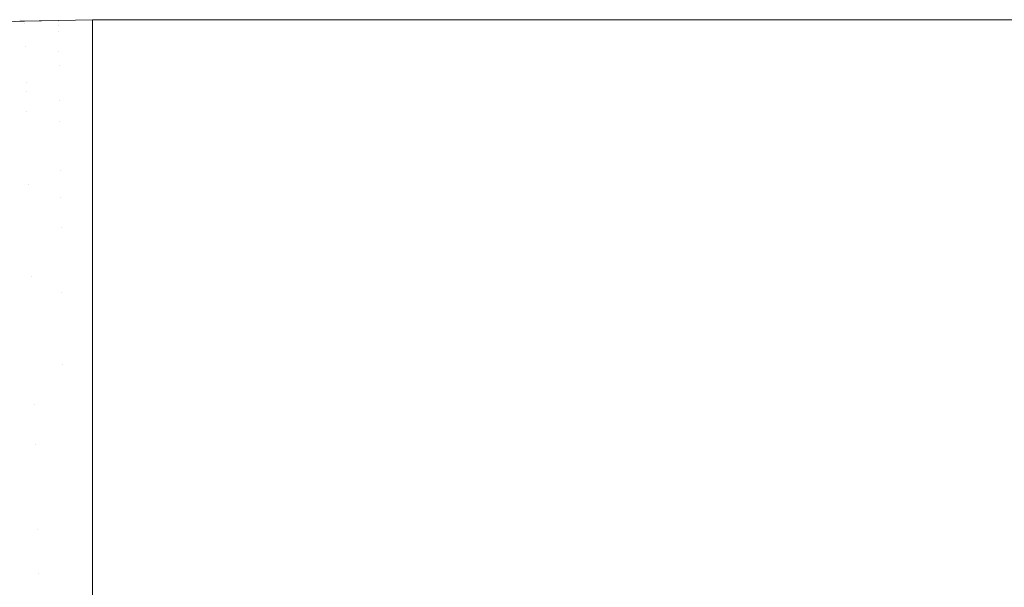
# Model space of a CAD drawing. Header units: centimetres. Extents: x -21.6 to 22.7, y 4.2 to 6.
# Tile 71 of 256: x -21.5062 to -21.4686, y 5.9785 to 6.0002. Entities that reach past the tile are written whole.
import ezdxf

# ---------------------------------------------------------------- set-up
doc = ezdxf.new("R2010")
doc.units = ezdxf.units.CM
doc.header["$LTSCALE"] = 2.54
doc.layers.add('Lucido design-1', color=7, linetype='Continuous')

# ---------------------------------------------------------------- blocks, each defined once
blk = doc.blocks.new('Gruppo-3-1')
at = {"color": 7, "linetype": 'Continuous', "lineweight": 9}
for points, invisible_edges in [([(-21.506201, 6.000156, -2276.32217), (-21.509073, 5.999981, -2276.32217), (-21.508612, 6.000005, -2276.320608), (-21.506019, 6.000151, -2276.320608)], 14), ([(-21.509073, 5.999981, -2276.92217), (-21.509073, 5.999981, -2276.32217), (-21.506201, 6.000156, -2276.32217), (-21.506201, 6.000156, -2276.92217)], 5), ([(-21.507315, 6.000053, -2276.925294), (-21.50861, 5.999968, -2276.925294), (-21.509073, 5.999981, -2276.92217), (-21.506201, 6.000156, -2276.92217)], 11), ([(-21.508612, 6.000005, -2276.320608), (-21.50861, 5.999968, -2276.319046), (-21.506018, 6.000114, -2276.319046), (-21.506019, 6.000151, -2276.320608)], 15), ([(-21.506017, 6.000053, -2276.317485), (-21.506018, 6.000114, -2276.319046), (-21.50861, 5.999968, -2276.319046), (-21.508607, 5.999907, -2276.317485)], 15), ([(-21.508607, 5.999907, -2276.317485), (-21.508602, 5.999822, -2276.315926), (-21.506015, 5.999968, -2276.315926), (-21.506017, 6.000053, -2276.317485)], 15), ([(-21.506201, 6.000156, -2276.92217), (-21.506018, 6.000114, -2276.925294), (-21.507315, 6.000053, -2276.925294)], 11), ([(-21.507315, 6.000053, -2276.925294), (-21.506018, 6.000114, -2276.925294), (-21.506015, 5.999968, -2276.928414), (-21.507309, 5.999907, -2276.928414)], 15), ([(-21.506201, 6.000156, -2276.32217), (-21.50602, 6.00016, -2276.32217), (-21.503423, 6.000212, -2276.92217), (-21.504721, 6.000186, -2276.92217)], 10), ([(-21.504721, 6.000186, -2276.92217), (-21.506201, 6.000156, -2276.92217), (-21.506201, 6.000156, -2276.32217)], 10), ([(-21.504721, 6.000151, -2276.925294), (-21.506018, 6.000114, -2276.925294), (-21.506201, 6.000156, -2276.92217), (-21.504721, 6.000186, -2276.92217)], 11), ([(-21.506019, 6.000151, -2276.320608), (-21.50602, 6.00016, -2276.32217), (-21.506201, 6.000156, -2276.32217)], 9), ([(-21.503423, 6.000178, -2276.320608), (-21.503423, 6.000212, -2276.32217), (-21.50602, 6.00016, -2276.32217)], 8), ([(-21.50602, 6.00016, -2276.32217), (-21.503423, 6.000212, -2276.32217), (-21.503423, 6.000212, -2276.92217)], 8), ([(-21.50602, 6.00016, -2276.32217), (-21.506019, 6.000151, -2276.320608), (-21.503423, 6.000178, -2276.320608)], 11), ([(-21.506019, 6.000151, -2276.320608), (-21.506018, 6.000114, -2276.319046), (-21.503423, 6.000117, -2276.317808), (-21.503423, 6.000178, -2276.320608)], 11), ([(-21.504719, 6.000005, -2276.928414), (-21.506015, 5.999968, -2276.928414), (-21.506018, 6.000114, -2276.925294), (-21.504721, 6.000151, -2276.925294)], 15), ([(-21.503423, 6.000117, -2276.317808), (-21.506018, 6.000114, -2276.319046), (-21.506017, 6.000053, -2276.317485)], 11), ([(-21.506017, 6.000053, -2276.317485), (-21.506015, 5.999968, -2276.315926), (-21.503423, 5.999994, -2276.315928), (-21.503423, 6.000117, -2276.317808)], 11), ([(-21.504721, 6.000186, -2276.92217), (-21.503423, 6.000212, -2276.92217), (-21.503423, 6.000144, -2276.925294)], 8), ([(-21.503423, 6.000144, -2276.925294), (-21.504721, 6.000151, -2276.925294), (-21.504721, 6.000186, -2276.92217)], 11), ([(-21.504721, 6.000151, -2276.925294), (-21.503423, 6.000144, -2276.925294), (-21.503423, 6.000117, -2276.926532)], 9), ([(-21.503423, 6.000117, -2276.926532), (-21.504719, 6.000005, -2276.928414), (-21.504721, 6.000151, -2276.925294)], 11), ([(-21.504719, 6.000005, -2276.928414), (-21.503423, 6.000117, -2276.926532), (-21.503423, 5.999831, -2276.930886)], 9), ([(22.630348, 6.000144, -2276.319046), (-21.503423, 6.000212, -2276.32217), (-21.503423, 6.000178, -2276.320608)], 9), ([(22.630348, 6.000144, -2276.319046), (22.630348, 6.000212, -2276.32217), (-21.503423, 6.000212, -2276.32217)], 8), ([(-6.792166, 6.000212, -2276.92217), (-6.792166, 6.000178, -2276.923732), (-21.503423, 6.000117, -2276.926532), (-21.503423, 6.000144, -2276.925294)], 10), ([(-21.503423, 6.000144, -2276.925294), (-21.503423, 6.000212, -2276.92217), (-6.792166, 6.000212, -2276.92217)], 8), ([(-21.503423, 6.000212, -2276.32217), (7.752862, 6.000212, -2276.52217), (-6.625937, 6.000212, -2276.52217)], 9), ([(-6.625937, 6.000212, -2276.52217), (-6.629512, 6.000212, -2276.522216), (-21.503423, 6.000212, -2276.32217)], 10), ([(7.752862, 6.000212, -2276.52217), (-21.503423, 6.000212, -2276.32217), (22.630348, 6.000212, -2276.32217)], 9), ([(-6.629512, 6.000212, -2276.522216), (-6.635174, 6.000212, -2276.522479), (-21.503423, 6.000212, -2276.32217)], 10), ([(-6.635174, 6.000212, -2276.522479), (-6.640844, 6.000212, -2276.522976), (-21.503423, 6.000212, -2276.32217)], 10), ([(-6.640844, 6.000212, -2276.522976), (-6.646521, 6.000212, -2276.523709), (-21.503423, 6.000212, -2276.32217)], 10), ([(-6.646521, 6.000212, -2276.523709), (-6.647999, 6.000212, -2276.523962), (-6.652204, 6.000212, -2276.524683), (-21.503423, 6.000212, -2276.32217)], 12), ([(-6.652204, 6.000212, -2276.524683), (-6.657892, 6.000212, -2276.5259), (-21.503423, 6.000212, -2276.32217)], 10), ([(-6.657892, 6.000212, -2276.5259), (-6.663583, 6.000212, -2276.527366), (-21.503423, 6.000212, -2276.32217)], 10), ([(-6.663583, 6.000212, -2276.527366), (-6.669275, 6.000212, -2276.529087), (-21.503423, 6.000212, -2276.32217)], 10), ([(-6.669275, 6.000212, -2276.529087), (-6.674965, 6.000212, -2276.531067), (-21.503423, 6.000212, -2276.32217)], 10), ([(-6.674965, 6.000212, -2276.531067), (-6.68065, 6.000212, -2276.533314), (-21.503423, 6.000212, -2276.32217)], 10), ([(-6.68065, 6.000212, -2276.533314), (-6.686327, 6.000212, -2276.535835), (-21.503423, 6.000212, -2276.32217)], 10), ([(-6.686327, 6.000212, -2276.535835), (-6.69199, 6.000212, -2276.538638), (-21.503423, 6.000212, -2276.32217)], 10), ([(-6.69199, 6.000212, -2276.538638), (-6.697634, 6.000212, -2276.54173), (-21.503423, 6.000212, -2276.32217)], 10), ([(-6.697634, 6.000212, -2276.54173), (-6.703253, 6.000212, -2276.54512), (-21.503423, 6.000212, -2276.32217)], 10), ([(-6.703253, 6.000212, -2276.54512), (-6.708838, 6.000212, -2276.548817), (-21.503423, 6.000212, -2276.32217)], 10), ([(-6.708838, 6.000212, -2276.548817), (-6.714382, 6.000212, -2276.552829), (-21.503423, 6.000212, -2276.32217)], 10), ([(-6.714382, 6.000212, -2276.552829), (-6.719874, 6.000212, -2276.557166), (-21.503423, 6.000212, -2276.32217)], 10), ([(-21.503423, 6.000212, -2276.32217), (-6.735917, 6.000212, -2276.572202), (-6.741071, 6.000212, -2276.57791)], 9), ([(-6.719874, 6.000212, -2276.557166), (-6.725302, 6.000212, -2276.561835), (-21.503423, 6.000212, -2276.32217)], 10), ([(-6.741071, 6.000212, -2276.57791), (-6.745838, 6.000212, -2276.583646), (-21.503423, 6.000212, -2276.32217)], 10), ([(-6.745838, 6.000212, -2276.583646), (-6.750736, 6.000212, -2276.590056), (-21.503423, 6.000212, -2276.32217)], 10), ([(-6.725302, 6.000212, -2276.561835), (-6.730655, 6.000212, -2276.566845), (-21.503423, 6.000212, -2276.32217)], 10), ([(-6.730655, 6.000212, -2276.566845), (-6.735917, 6.000212, -2276.572202), (-21.503423, 6.000212, -2276.32217)], 10), ([(-6.750736, 6.000212, -2276.590056), (-6.755472, 6.000212, -2276.596829), (-21.503423, 6.000212, -2276.32217)], 10), ([(-6.755472, 6.000212, -2276.596829), (-6.760025, 6.000212, -2276.603962), (-21.503423, 6.000212, -2276.32217)], 10), ([(-6.760025, 6.000212, -2276.603962), (-6.764371, 6.000212, -2276.611453), (-21.503423, 6.000212, -2276.32217)], 10), ([(-6.764371, 6.000212, -2276.611453), (-6.768488, 6.000212, -2276.619293), (-21.503423, 6.000212, -2276.32217)], 10), ([(-6.768488, 6.000212, -2276.619293), (-6.772351, 6.000212, -2276.627472), (-21.503423, 6.000212, -2276.32217)], 10), ([(-6.772351, 6.000212, -2276.627472), (-6.775936, 6.000212, -2276.635975), (-21.503423, 6.000212, -2276.32217)], 10), ([(-21.503423, 6.000212, -2276.92217), (-6.791981, 6.000212, -2276.712737), (-6.792166, 6.000212, -2276.72217)], 9), ([(-6.775936, 6.000212, -2276.635975), (-6.779219, 6.000212, -2276.644786), (-21.503423, 6.000212, -2276.32217)], 10), ([(-21.503423, 6.000212, -2276.92217), (-6.791368, 6.000212, -2276.702603), (-6.791981, 6.000212, -2276.712737)], 9), ([(-6.792166, 6.000212, -2276.72217), (-6.792166, 6.000212, -2276.92217), (-21.503423, 6.000212, -2276.92217)], 8), ([(-6.779219, 6.000212, -2276.644786), (-6.782176, 6.000212, -2276.653881), (-21.503423, 6.000212, -2276.32217)], 10), ([(-21.503423, 6.000212, -2276.92217), (-6.790332, 6.000212, -2276.692541), (-6.791368, 6.000212, -2276.702603)], 9), ([(-6.782176, 6.000212, -2276.653881), (-6.784785, 6.000212, -2276.663236), (-21.503423, 6.000212, -2276.32217)], 10), ([(-21.503423, 6.000212, -2276.92217), (-21.503423, 6.000212, -2276.32217), (-6.78888, 6.000212, -2276.6826), (-6.790332, 6.000212, -2276.692541)], 10), ([(-6.784785, 6.000212, -2276.663236), (-6.787026, 6.000212, -2276.67282), (-21.503423, 6.000212, -2276.32217)], 10), ([(-6.787026, 6.000212, -2276.67282), (-6.787049, 6.000212, -2276.67294), (-6.78888, 6.000212, -2276.6826), (-21.503423, 6.000212, -2276.32217)], 12), ([(-21.503423, 6.000178, -2276.320608), (-21.503423, 6.000117, -2276.317808), (22.630348, 6.000117, -2276.317808), (22.630348, 6.000144, -2276.319046)], 10), ([(-6.792166, 6.000178, -2276.923732), (-6.792166, 6.000117, -2276.926532), (-21.503423, 6.000117, -2276.926532)], 10), ([(22.630348, 5.999831, -2276.313454), (22.630348, 6.000117, -2276.317808), (-21.503423, 6.000117, -2276.317808), (-21.503423, 5.999994, -2276.315928)], 10), ([(-21.503423, 5.999831, -2276.930886), (-21.503423, 6.000117, -2276.926532), (-6.792166, 6.000117, -2276.926532), (-6.792166, 5.999994, -2276.928412)], 10), ([(-21.506012, 5.999859, -2276.314369), (-21.506015, 5.999968, -2276.315926), (-21.508602, 5.999822, -2276.315926), (-21.508597, 5.999713, -2276.314369)], 15), ([(-21.508597, 5.999713, -2276.314369), (-21.50859, 5.999579, -2276.312816), (-21.506008, 5.999725, -2276.312816), (-21.506012, 5.999859, -2276.314369)], 15), ([(-21.506004, 5.999567, -2276.311265), (-21.506008, 5.999725, -2276.312816), (-21.50859, 5.999579, -2276.312816), (-21.508582, 5.999422, -2276.311265)], 15), ([(-21.507309, 5.999907, -2276.928414), (-21.506015, 5.999968, -2276.928414), (-21.506008, 5.999725, -2276.931524), (-21.5073, 5.999664, -2276.931524)], 15), ([(-21.5073, 5.999664, -2276.931524), (-21.506008, 5.999725, -2276.931524), (-21.505999, 5.999385, -2276.934621), (-21.507286, 5.999325, -2276.934621)], 15), ([(-21.504716, 5.999761, -2276.931524), (-21.506008, 5.999725, -2276.931524), (-21.506015, 5.999968, -2276.928414), (-21.504719, 6.000005, -2276.928414)], 15), ([(-21.503423, 5.999831, -2276.313454), (-21.503423, 5.999994, -2276.315928), (-21.506015, 5.999968, -2276.315926), (-21.506012, 5.999859, -2276.314369)], 14), ([(-21.506012, 5.999859, -2276.314369), (-21.506008, 5.999725, -2276.312816), (-21.503423, 5.999831, -2276.313454)], 11), ([(-21.503423, 5.999592, -2276.311268), (-21.503423, 5.999831, -2276.313454), (-21.506008, 5.999725, -2276.312816), (-21.506004, 5.999567, -2276.311265)], 14), ([(-21.504711, 5.999422, -2276.934621), (-21.505999, 5.999385, -2276.934621), (-21.506008, 5.999725, -2276.931524), (-21.504716, 5.999761, -2276.931524)], 15), ([(-21.503423, 5.999831, -2276.930886), (-21.504716, 5.999761, -2276.931524), (-21.504719, 6.000005, -2276.928414)], 11), ([(-21.503423, 5.999831, -2276.930886), (-21.503423, 5.999762, -2276.931523), (-21.504716, 5.999761, -2276.931524)], 10), ([(-21.504716, 5.999761, -2276.931524), (-21.503423, 5.999762, -2276.931523), (-21.503423, 5.999356, -2276.935223), (-21.504711, 5.999422, -2276.934621)], 13), ([(-21.503423, 5.999994, -2276.315928), (-21.503423, 5.999831, -2276.313454), (22.630348, 5.999831, -2276.313454)], 10), ([(-6.792166, 5.999994, -2276.928412), (-6.792166, 5.999831, -2276.930886), (-21.503423, 5.999831, -2276.930886)], 10), ([(22.630348, 5.999356, -2276.309117), (22.630348, 5.999831, -2276.313454), (-21.503423, 5.999831, -2276.313454), (-21.503423, 5.999592, -2276.311268)], 10), ([(-21.503423, 5.999762, -2276.931523), (-21.503423, 5.999831, -2276.930886), (-6.792166, 5.999831, -2276.930886), (-6.792166, 5.999592, -2276.933072)], 10), ([(-6.792166, 5.999592, -2276.933072), (-6.792166, 5.999356, -2276.935223), (-21.503423, 5.999356, -2276.935223), (-21.503423, 5.999762, -2276.931523)], 10), ([(-21.508582, 5.999422, -2276.311265), (-21.508572, 5.99924, -2276.309719), (-21.505999, 5.999385, -2276.309719), (-21.506004, 5.999567, -2276.311265)], 15), ([(-21.505994, 5.99918, -2276.308177), (-21.505999, 5.999385, -2276.309719), (-21.508572, 5.99924, -2276.309719), (-21.508561, 5.999035, -2276.308177)], 15), ([(-21.507286, 5.999325, -2276.934621), (-21.505999, 5.999385, -2276.934621), (-21.505988, 5.99895, -2276.9377), (-21.50727, 5.99889, -2276.9377)], 15), ([(-21.506004, 5.999567, -2276.311265), (-21.505999, 5.999385, -2276.309719), (-21.503423, 5.999356, -2276.309117), (-21.503423, 5.999592, -2276.311268)], 11), ([(-21.504706, 5.998987, -2276.9377), (-21.505988, 5.99895, -2276.9377), (-21.505999, 5.999385, -2276.934621), (-21.504711, 5.999422, -2276.934621)], 15), ([(-21.503423, 5.999356, -2276.309117), (-21.505999, 5.999385, -2276.309719), (-21.505994, 5.99918, -2276.308177)], 11), ([(-21.505994, 5.99918, -2276.308177), (-21.505988, 5.99895, -2276.30664), (-21.503423, 5.998976, -2276.306643), (-21.503423, 5.999356, -2276.309117)], 11), ([(-21.504706, 5.998987, -2276.9377), (-21.504711, 5.999422, -2276.934621), (-21.503423, 5.999356, -2276.935223)], 11), ([(-21.503423, 5.999356, -2276.935223), (-21.503423, 5.998976, -2276.937697), (-21.504706, 5.998987, -2276.9377)], 10), ([(-21.503423, 5.999592, -2276.311268), (-21.503423, 5.999356, -2276.309117), (22.630348, 5.999356, -2276.309117)], 10), ([(22.630348, 5.998693, -2276.304805), (22.630348, 5.999356, -2276.309117), (-21.503423, 5.999356, -2276.309117), (-21.503423, 5.998976, -2276.306643)], 10), ([(-21.503423, 5.998976, -2276.937697), (-21.503423, 5.999356, -2276.935223), (-6.792166, 5.999356, -2276.935223), (-6.792166, 5.998976, -2276.937697)], 10), ([(-21.508561, 5.999035, -2276.308177), (-21.50855, 5.998806, -2276.30664), (-21.505988, 5.99895, -2276.30664), (-21.505994, 5.99918, -2276.308177)], 15), ([(-21.505982, 5.998698, -2276.305108), (-21.505988, 5.99895, -2276.30664), (-21.50855, 5.998806, -2276.30664), (-21.508536, 5.998554, -2276.305108)], 15), ([(-21.50727, 5.99889, -2276.9377), (-21.505988, 5.99895, -2276.9377), (-21.505974, 5.998422, -2276.940757), (-21.507249, 5.998362, -2276.940757)], 15), ([(-21.504699, 5.998458, -2276.940757), (-21.505974, 5.998422, -2276.940757), (-21.505988, 5.99895, -2276.9377), (-21.504706, 5.998987, -2276.9377)], 15), ([(-21.503423, 5.998693, -2276.304805), (-21.503423, 5.998976, -2276.306643), (-21.505988, 5.99895, -2276.30664), (-21.505982, 5.998698, -2276.305108)], 14), ([(-21.504706, 5.998987, -2276.9377), (-21.503423, 5.998976, -2276.937697), (-21.503423, 5.998693, -2276.939535)], 9), ([(-21.503423, 5.998693, -2276.939535), (-21.504699, 5.998458, -2276.940757), (-21.504706, 5.998987, -2276.9377)], 11), ([(-21.503423, 5.998976, -2276.306643), (-21.503423, 5.998693, -2276.304805), (22.630348, 5.998693, -2276.304805)], 10), ([(-6.792166, 5.998976, -2276.937697), (-6.792166, 5.998693, -2276.939535), (-21.503423, 5.998693, -2276.939535), (-21.503423, 5.998976, -2276.937697)], 10), ([(-21.508536, 5.998554, -2276.305108), (-21.508522, 5.998278, -2276.303583), (-21.505974, 5.998422, -2276.303583), (-21.505982, 5.998698, -2276.305108)], 15), ([(-21.505982, 5.998698, -2276.305108), (-21.505974, 5.998422, -2276.303583), (-21.503423, 5.998693, -2276.304805)], 11), ([(-21.503423, 5.998149, -2276.302069), (-21.503423, 5.998693, -2276.304805), (-21.505974, 5.998422, -2276.303583), (-21.505967, 5.998122, -2276.302065)], 14), ([(-21.504699, 5.998458, -2276.940757), (-21.503423, 5.998693, -2276.939535), (-21.503423, 5.997847, -2276.943786)], 9), ([(22.630348, 5.997842, -2276.300526), (22.630348, 5.998693, -2276.304805), (-21.503423, 5.998693, -2276.304805), (-21.503423, 5.998149, -2276.302069)], 10), ([(-21.503423, 5.997847, -2276.943786), (-21.503423, 5.998693, -2276.939535), (-6.792166, 5.998693, -2276.939535), (-6.792166, 5.998149, -2276.942271)], 10), ([(-21.505967, 5.998122, -2276.302065), (-21.505974, 5.998422, -2276.303583), (-21.508522, 5.998278, -2276.303583), (-21.508507, 5.997979, -2276.302065)], 15), ([(-21.507249, 5.998362, -2276.940757), (-21.505974, 5.998422, -2276.940757), (-21.505958, 5.9978, -2276.943786), (-21.507225, 5.997741, -2276.943786)], 15), ([(-21.504691, 5.997836, -2276.943786), (-21.505958, 5.9978, -2276.943786), (-21.505974, 5.998422, -2276.940757), (-21.504699, 5.998458, -2276.940757)], 15), ([(-21.503423, 5.998149, -2276.302069), (-21.505967, 5.998122, -2276.302065), (-21.505958, 5.9978, -2276.300554)], 11), ([(-21.505958, 5.9978, -2276.300554), (-21.503423, 5.997842, -2276.300526), (-21.503423, 5.998149, -2276.302069)], 9), ([(-21.503423, 5.997847, -2276.943786), (-21.504691, 5.997836, -2276.943786), (-21.504699, 5.998458, -2276.940757)], 11), ([(-21.503423, 5.998149, -2276.302069), (-21.503423, 5.997842, -2276.300526), (22.630348, 5.997842, -2276.300526)], 10), ([(-6.792166, 5.998149, -2276.942271), (-6.792166, 5.997842, -2276.943814), (-21.503423, 5.997842, -2276.943814), (-21.503423, 5.997847, -2276.943786)], 10), ([(-21.508507, 5.997979, -2276.302065), (-21.50849, 5.997657, -2276.300554), (-21.505958, 5.9978, -2276.300554), (-21.505967, 5.998122, -2276.302065)], 15), ([(-21.505949, 5.997455, -2276.29905), (-21.505958, 5.9978, -2276.300554), (-21.50849, 5.997657, -2276.300554), (-21.508472, 5.997313, -2276.29905)], 15), ([(-21.507225, 5.997741, -2276.943786), (-21.505958, 5.9978, -2276.943786), (-21.50594, 5.997088, -2276.946785), (-21.507197, 5.997029, -2276.946785)], 15), ([(-21.503423, 5.997842, -2276.300526), (-21.505958, 5.9978, -2276.300554), (-21.505949, 5.997455, -2276.29905)], 11), ([(-21.504682, 5.997123, -2276.946785), (-21.50594, 5.997088, -2276.946785), (-21.505958, 5.9978, -2276.943786), (-21.504691, 5.997836, -2276.943786)], 15), ([(-21.505949, 5.997455, -2276.29905), (-21.50594, 5.997088, -2276.297555), (-21.503423, 5.996805, -2276.296288), (-21.503423, 5.997842, -2276.300526)], 11), ([(-21.504691, 5.997836, -2276.943786), (-21.503423, 5.997847, -2276.943786), (-21.503423, 5.997842, -2276.943814)], 9), ([(-21.504682, 5.997123, -2276.946785), (-21.504691, 5.997836, -2276.943786), (-21.503423, 5.997842, -2276.943814)], 11), ([(-21.503423, 5.997842, -2276.943814), (-21.503423, 5.996805, -2276.948052), (-21.504682, 5.997123, -2276.946785)], 10), ([(22.630348, 5.997842, -2276.300526), (-21.503423, 5.997842, -2276.300526), (-21.503423, 5.996805, -2276.296288), (22.630348, 5.996805, -2276.296288)], 5), ([(-21.503423, 5.997842, -2276.943814), (-6.792166, 5.997842, -2276.943814), (-6.792166, 5.996805, -2276.948052), (-21.503423, 5.996805, -2276.948052)], 5), ([(-21.508472, 5.997313, -2276.29905), (-21.508453, 5.996946, -2276.297555), (-21.50594, 5.997088, -2276.297555), (-21.505949, 5.997455, -2276.29905)], 15), ([(-21.50593, 5.996698, -2276.296068), (-21.50594, 5.997088, -2276.297555), (-21.508453, 5.996946, -2276.297555), (-21.508433, 5.996557, -2276.296068)], 15), ([(-21.507197, 5.997029, -2276.946785), (-21.50594, 5.997088, -2276.946785), (-21.505919, 5.996287, -2276.94975), (-21.507166, 5.996228, -2276.94975)], 15), ([(-21.504671, 5.996322, -2276.94975), (-21.505919, 5.996287, -2276.94975), (-21.50594, 5.997088, -2276.946785), (-21.504682, 5.997123, -2276.946785)], 15), ([(-21.503423, 5.996805, -2276.296288), (-21.50594, 5.997088, -2276.297555), (-21.50593, 5.996698, -2276.296068)], 11), ([(-21.504671, 5.996322, -2276.94975), (-21.504682, 5.997123, -2276.946785), (-21.503423, 5.996805, -2276.948052)], 11), ([(-21.508433, 5.996557, -2276.296068), (-21.508411, 5.996146, -2276.29459), (-21.505919, 5.996287, -2276.29459), (-21.50593, 5.996698, -2276.296068)], 15), ([(-21.50593, 5.996698, -2276.296068), (-21.505919, 5.996287, -2276.29459), (-21.503423, 5.996312, -2276.294597), (-21.503423, 5.996805, -2276.296288)], 11), ([(-21.503423, 5.996805, -2276.948052), (-21.503423, 5.996312, -2276.949743), (-21.504671, 5.996322, -2276.94975)], 10), ([(22.630348, 5.995584, -2276.292099), (22.630348, 5.996805, -2276.296288), (-21.503423, 5.996805, -2276.296288), (-21.503423, 5.996312, -2276.294597)], 10), ([(-21.503423, 5.996312, -2276.949743), (-21.503423, 5.996805, -2276.948052), (-6.792166, 5.996805, -2276.948052), (-6.792166, 5.996312, -2276.949743)], 10), ([(-21.505908, 5.995854, -2276.293122), (-21.505919, 5.996287, -2276.29459), (-21.508411, 5.996146, -2276.29459), (-21.508389, 5.995714, -2276.293122)], 15), ([(-21.507166, 5.996228, -2276.94975), (-21.505919, 5.996287, -2276.94975), (-21.505896, 5.995399, -2276.952675), (-21.507131, 5.995341, -2276.952675)], 15), ([(-21.50466, 5.995434, -2276.952675), (-21.505896, 5.995399, -2276.952675), (-21.505919, 5.996287, -2276.94975), (-21.504671, 5.996322, -2276.94975)], 15), ([(-21.503423, 5.995584, -2276.292099), (-21.503423, 5.996312, -2276.294597), (-21.505919, 5.996287, -2276.29459), (-21.505908, 5.995854, -2276.293122)], 14), ([(-21.504671, 5.996322, -2276.94975), (-21.503423, 5.996312, -2276.949743), (-21.503423, 5.995584, -2276.952241)], 9), ([(-21.503423, 5.995584, -2276.952241), (-21.50466, 5.995434, -2276.952675), (-21.504671, 5.996322, -2276.94975)], 11), ([(-21.503423, 5.996312, -2276.294597), (-21.503423, 5.995584, -2276.292099), (22.630348, 5.995584, -2276.292099)], 10), ([(-6.792166, 5.996312, -2276.949743), (-6.792166, 5.995584, -2276.952241), (-21.503423, 5.995584, -2276.952241), (-21.503423, 5.996312, -2276.949743)], 10), ([(-21.508389, 5.995714, -2276.293122), (-21.508365, 5.99526, -2276.291665), (-21.505896, 5.995399, -2276.291665), (-21.505908, 5.995854, -2276.293122)], 15), ([(-21.505908, 5.995854, -2276.293122), (-21.505896, 5.995399, -2276.291665), (-21.503423, 5.995584, -2276.292099)], 11), ([(-21.503423, 5.994947, -2276.290225), (-21.503423, 5.995584, -2276.292099), (-21.505896, 5.995399, -2276.291665), (-21.505884, 5.994924, -2276.290218)], 14), ([(-21.50466, 5.995434, -2276.952675), (-21.503423, 5.995584, -2276.952241), (-21.503423, 5.994459, -2276.955554), (-21.504647, 5.994462, -2276.955559)], 13), ([(22.630348, 5.994181, -2276.287968), (22.630348, 5.995584, -2276.292099), (-21.503423, 5.995584, -2276.292099), (-21.503423, 5.994947, -2276.290225)], 10), ([(-21.503423, 5.994181, -2276.956372), (-21.503423, 5.994459, -2276.955554), (-6.792166, 5.995584, -2276.952241), (-6.792166, 5.994947, -2276.954115)], 10), ([(-21.503423, 5.994459, -2276.955554), (-21.503423, 5.995584, -2276.952241), (-6.792166, 5.995584, -2276.952241)], 10), ([(-21.505884, 5.994924, -2276.290218), (-21.505896, 5.995399, -2276.291665), (-21.508365, 5.99526, -2276.291665), (-21.50834, 5.994785, -2276.290218)], 15), ([(-21.507131, 5.995341, -2276.952675), (-21.505896, 5.995399, -2276.952675), (-21.505871, 5.994427, -2276.955559), (-21.507093, 5.99437, -2276.955559)], 15), ([(-21.504647, 5.994462, -2276.955559), (-21.505871, 5.994427, -2276.955559), (-21.505896, 5.995399, -2276.952675), (-21.50466, 5.995434, -2276.952675)], 15), ([(-21.50834, 5.994785, -2276.290218), (-21.508315, 5.994289, -2276.288781), (-21.505871, 5.994427, -2276.288781), (-21.505884, 5.994924, -2276.290218)], 15), ([(-21.505884, 5.994924, -2276.290218), (-21.505871, 5.994427, -2276.288781), (-21.503423, 5.994181, -2276.287968), (-21.503423, 5.994947, -2276.290225)], 11), ([(-21.503423, 5.994947, -2276.290225), (-21.503423, 5.994181, -2276.287968), (22.630348, 5.994181, -2276.287968)], 10), ([(-6.792166, 5.994947, -2276.954115), (-6.792166, 5.994181, -2276.956372), (-21.503423, 5.994181, -2276.956372)], 10), ([(-21.505857, 5.993911, -2276.287357), (-21.505871, 5.994427, -2276.288781), (-21.508315, 5.994289, -2276.288781), (-21.508288, 5.993774, -2276.287357)], 15), ([(-21.507093, 5.99437, -2276.955559), (-21.505871, 5.994427, -2276.955559), (-21.505843, 5.993374, -2276.958396), (-21.507052, 5.993317, -2276.958396)], 15), ([(-21.504633, 5.993408, -2276.958396), (-21.505843, 5.993374, -2276.958396), (-21.505871, 5.994427, -2276.955559), (-21.504647, 5.994462, -2276.955559)], 15), ([(-21.503423, 5.994181, -2276.287968), (-21.505871, 5.994427, -2276.288781), (-21.505857, 5.993911, -2276.287357)], 11), ([(-21.504647, 5.994462, -2276.955559), (-21.503423, 5.994459, -2276.955554), (-21.503423, 5.994181, -2276.956372)], 9), ([(-21.503423, 5.994181, -2276.956372), (-21.504633, 5.993408, -2276.958396), (-21.504647, 5.994462, -2276.955559)], 11), ([(-21.505857, 5.993911, -2276.287357), (-21.505843, 5.993374, -2276.285944), (-21.503423, 5.993397, -2276.285952), (-21.503423, 5.994181, -2276.287968)], 11), ([(-21.504633, 5.993408, -2276.958396), (-21.503423, 5.994181, -2276.956372), (-21.503423, 5.9926, -2276.960438)], 9), ([(22.630348, 5.9926, -2276.283902), (22.630348, 5.994181, -2276.287968), (-21.503423, 5.994181, -2276.287968), (-21.503423, 5.993397, -2276.285952)], 10), ([(-21.503423, 5.9926, -2276.960438), (-21.503423, 5.994181, -2276.956372), (-6.792166, 5.994181, -2276.956372), (-6.792166, 5.993397, -2276.958388)], 10), ([(-21.508288, 5.993774, -2276.287357), (-21.50826, 5.993238, -2276.285944), (-21.505843, 5.993374, -2276.285944), (-21.505857, 5.993911, -2276.287357)], 15), ([(-21.505829, 5.992818, -2276.284543), (-21.505843, 5.993374, -2276.285944), (-21.50826, 5.993238, -2276.285944), (-21.508231, 5.992682, -2276.284543)], 15), ([(-21.507052, 5.993317, -2276.958396), (-21.505843, 5.993374, -2276.958396), (-21.505814, 5.992242, -2276.961185), (-21.507008, 5.992186, -2276.961185)], 15), ([(-21.504619, 5.992276, -2276.961185), (-21.505814, 5.992242, -2276.961185), (-21.505843, 5.993374, -2276.958396), (-21.504633, 5.993408, -2276.958396)], 15), ([(-21.503423, 5.9926, -2276.283902), (-21.503423, 5.993397, -2276.285952), (-21.505843, 5.993374, -2276.285944), (-21.505829, 5.992818, -2276.284543)], 14), ([(-21.503423, 5.9926, -2276.960438), (-21.504619, 5.992276, -2276.961185), (-21.504633, 5.993408, -2276.958396)], 11), ([(-21.503423, 5.993397, -2276.285952), (-21.503423, 5.9926, -2276.283902), (22.630348, 5.9926, -2276.283902)], 10), ([(-6.792166, 5.993397, -2276.958388), (-6.792166, 5.9926, -2276.960438), (-21.503423, 5.9926, -2276.960438)], 10), ([(-21.508231, 5.992682, -2276.284543), (-21.508201, 5.992107, -2276.283155), (-21.505814, 5.992242, -2276.283155), (-21.505829, 5.992818, -2276.284543)], 15), ([(-21.505829, 5.992818, -2276.284543), (-21.505814, 5.992242, -2276.283155), (-21.503423, 5.9926, -2276.283902)], 11), ([(-21.503423, 5.99167, -2276.281789), (-21.503423, 5.9926, -2276.283902), (-21.505814, 5.992242, -2276.283155), (-21.505798, 5.991648, -2276.28178)], 14), ([(-21.503423, 5.9926, -2276.960438), (-21.503423, 5.992274, -2276.961179), (-21.504619, 5.992276, -2276.961185)], 10), ([(22.630348, 5.990843, -2276.279908), (22.630348, 5.9926, -2276.283902), (-21.503423, 5.9926, -2276.283902), (-21.503423, 5.99167, -2276.281789)], 10), ([(-21.503423, 5.990843, -2276.964432), (-21.503423, 5.992274, -2276.961179), (-6.792166, 5.9926, -2276.960438), (-6.792166, 5.99167, -2276.962551)], 10), ([(-21.503423, 5.992274, -2276.961179), (-21.503423, 5.9926, -2276.960438), (-6.792166, 5.9926, -2276.960438)], 10), ([(-21.505798, 5.991648, -2276.28178), (-21.505814, 5.992242, -2276.283155), (-21.508201, 5.992107, -2276.283155), (-21.50817, 5.991514, -2276.28178)], 15), ([(-21.507008, 5.992186, -2276.961185), (-21.505814, 5.992242, -2276.961185), (-21.505782, 5.991034, -2276.963922), (-21.506961, 5.990979, -2276.963922)], 15), ([(-21.504603, 5.991068, -2276.963922), (-21.505782, 5.991034, -2276.963922), (-21.505814, 5.992242, -2276.961185), (-21.504619, 5.992276, -2276.961185)], 15), ([(-21.504619, 5.992276, -2276.961185), (-21.503423, 5.992274, -2276.961179), (-21.503423, 5.990843, -2276.964432), (-21.504603, 5.991068, -2276.963922)], 13), ([(-21.50817, 5.991514, -2276.28178), (-21.508139, 5.990901, -2276.280418), (-21.505782, 5.991034, -2276.280418), (-21.505798, 5.991648, -2276.28178)], 15), ([(-21.505798, 5.991648, -2276.28178), (-21.505782, 5.991034, -2276.280418), (-21.503423, 5.990843, -2276.279908), (-21.503423, 5.99167, -2276.281789)], 11), ([(-21.503423, 5.99167, -2276.281789), (-21.503423, 5.990843, -2276.279908), (22.630348, 5.990843, -2276.279908)], 10), ([(-6.792166, 5.99167, -2276.962551), (-6.792166, 5.990843, -2276.964432), (-21.503423, 5.990843, -2276.964432)], 10), ([(-21.505766, 5.990403, -2276.27907), (-21.505782, 5.991034, -2276.280418), (-21.508139, 5.990901, -2276.280418), (-21.508106, 5.990271, -2276.27907)], 15), ([(-21.506961, 5.990979, -2276.963922), (-21.505782, 5.991034, -2276.963922), (-21.505749, 5.989754, -2276.966604), (-21.506911, 5.989699, -2276.966604)], 15), ([(-21.504586, 5.989787, -2276.966604), (-21.505749, 5.989754, -2276.966604), (-21.505782, 5.991034, -2276.963922), (-21.504603, 5.991068, -2276.963922)], 15), ([(-21.503423, 5.990843, -2276.279908), (-21.505782, 5.991034, -2276.280418), (-21.505766, 5.990403, -2276.27907)], 11), ([(-21.504586, 5.989787, -2276.966604), (-21.504603, 5.991068, -2276.963922), (-21.503423, 5.990843, -2276.964432)], 11), ([(-21.505766, 5.990403, -2276.27907), (-21.505749, 5.989754, -2276.277736), (-21.503423, 5.989777, -2276.277746), (-21.503423, 5.990843, -2276.279908)], 11), ([(-21.503423, 5.990843, -2276.964432), (-21.503423, 5.989777, -2276.966594), (-21.504586, 5.989787, -2276.966604)], 10), ([(22.630348, 5.988913, -2276.275995), (22.630348, 5.990843, -2276.279908), (-21.503423, 5.990843, -2276.279908), (-21.503423, 5.989777, -2276.277746)], 10), ([(-21.503423, 5.989777, -2276.966594), (-21.503423, 5.990843, -2276.964432), (-6.792166, 5.990843, -2276.964432), (-6.792166, 5.989777, -2276.966594)], 10), ([(-21.508106, 5.990271, -2276.27907), (-21.508072, 5.989623, -2276.277736), (-21.505749, 5.989754, -2276.277736), (-21.505766, 5.990403, -2276.27907)], 15), ([(-21.505732, 5.989088, -2276.276416), (-21.505749, 5.989754, -2276.277736), (-21.508072, 5.989623, -2276.277736), (-21.508037, 5.988958, -2276.276416)], 15), ([(-21.506911, 5.989699, -2276.966604), (-21.505749, 5.989754, -2276.966604), (-21.505714, 5.988404, -2276.969229), (-21.506859, 5.98835, -2276.969229)], 15), ([(-21.504569, 5.988437, -2276.969229), (-21.505714, 5.988404, -2276.969229), (-21.505749, 5.989754, -2276.966604), (-21.504586, 5.989787, -2276.966604)], 15), ([(-21.503423, 5.988913, -2276.275995), (-21.503423, 5.989777, -2276.277746), (-21.505749, 5.989754, -2276.277736), (-21.505732, 5.989088, -2276.276416)], 14), ([(-21.504586, 5.989787, -2276.966604), (-21.503423, 5.989777, -2276.966594), (-21.503423, 5.988913, -2276.968345)], 9), ([(-21.503423, 5.988913, -2276.968345), (-21.504569, 5.988437, -2276.969229), (-21.504586, 5.989787, -2276.966604)], 11), ([(-21.503423, 5.989777, -2276.277746), (-21.503423, 5.988913, -2276.275995), (22.630348, 5.988913, -2276.275995)], 10), ([(-6.792166, 5.989777, -2276.966594), (-6.792166, 5.988913, -2276.968345), (-21.503423, 5.988913, -2276.968345), (-21.503423, 5.989777, -2276.966594)], 10), ([(-21.508037, 5.988958, -2276.276416), (-21.508002, 5.988275, -2276.275111), (-21.505714, 5.988404, -2276.275111), (-21.505732, 5.989088, -2276.276416)], 15), ([(-21.505732, 5.989088, -2276.276416), (-21.505714, 5.988404, -2276.275111), (-21.503423, 5.988913, -2276.275995)], 11), ([(-21.503423, 5.987727, -2276.273832), (-21.503423, 5.988913, -2276.275995), (-21.505714, 5.988404, -2276.275111), (-21.505696, 5.987704, -2276.273821)], 14), ([(-21.504569, 5.988437, -2276.969229), (-21.503423, 5.988913, -2276.968345), (-21.503423, 5.987023, -2276.97179), (-21.50455, 5.98702, -2276.971794)], 13), ([(22.630348, 5.987023, -2276.27255), (22.630348, 5.988913, -2276.275995), (-21.503423, 5.988913, -2276.275995), (-21.503423, 5.987727, -2276.273832)], 10), ([(-21.503423, 5.987023, -2276.97179), (-21.503423, 5.988913, -2276.968345), (-6.792166, 5.988913, -2276.968345), (-6.792166, 5.987727, -2276.970508)], 10), ([(-21.505696, 5.987704, -2276.273821), (-21.505714, 5.988404, -2276.275111), (-21.508002, 5.988275, -2276.275111), (-21.507966, 5.987576, -2276.273821)], 15), ([(-21.506859, 5.98835, -2276.969229), (-21.505714, 5.988404, -2276.969229), (-21.505677, 5.986988, -2276.971794), (-21.506804, 5.986935, -2276.971794)], 15), ([(-21.50455, 5.98702, -2276.971794), (-21.505677, 5.986988, -2276.971794), (-21.505714, 5.988404, -2276.969229), (-21.504569, 5.988437, -2276.969229)], 15), ([(-21.507966, 5.987576, -2276.273821), (-21.507928, 5.986861, -2276.272546), (-21.505677, 5.986988, -2276.272546), (-21.505696, 5.987704, -2276.273821)], 15), ([(-21.505696, 5.987704, -2276.273821), (-21.505677, 5.986988, -2276.272546), (-21.503423, 5.987023, -2276.27255), (-21.503423, 5.987727, -2276.273832)], 11), ([(-21.503423, 5.987727, -2276.273832), (-21.503423, 5.987023, -2276.27255), (22.630348, 5.987023, -2276.27255)], 10), ([(-6.792166, 5.987727, -2276.970508), (-6.792166, 5.987023, -2276.97179), (-21.503423, 5.987023, -2276.97179)], 10), ([(-21.505658, 5.986257, -2276.271287), (-21.505677, 5.986988, -2276.272546), (-21.507928, 5.986861, -2276.272546), (-21.50789, 5.986131, -2276.271287)], 15), ([(-21.506804, 5.986935, -2276.971794), (-21.505677, 5.986988, -2276.971794), (-21.505639, 5.98551, -2276.974297), (-21.506746, 5.985458, -2276.974297)], 15), ([(-21.503423, 5.986815, -2276.27217), (-21.503423, 5.987023, -2276.27255), (-21.505677, 5.986988, -2276.272546), (-21.505658, 5.986257, -2276.271287)], 14), ([(-21.503423, 5.986815, -2276.97217), (-21.505677, 5.986988, -2276.971794), (-21.50455, 5.98702, -2276.971794)], 11), ([(-21.505639, 5.98551, -2276.974297), (-21.505677, 5.986988, -2276.971794), (-21.503423, 5.986815, -2276.97217)], 11), ([(-21.50455, 5.98702, -2276.971794), (-21.503423, 5.987023, -2276.97179), (-21.503423, 5.986815, -2276.97217)], 9), ([(-21.503423, 5.987023, -2276.27255), (-21.503423, 5.986815, -2276.27217), (22.630348, 5.986815, -2276.27217), (22.630348, 5.987023, -2276.27255)], 10), ([(-6.792166, 5.987023, -2276.97179), (-6.792166, 5.986815, -2276.97217), (-21.503423, 5.986815, -2276.97217), (-21.503423, 5.987023, -2276.97179)], 10), ([(-21.505658, 5.986257, -2276.271287), (-21.505639, 5.98551, -2276.270043), (-21.503423, 5.985531, -2276.270055), (-21.503423, 5.986815, -2276.27217)], 11), ([(-21.503423, 5.986815, -2276.97217), (-21.503423, 5.985531, -2276.974285), (-21.505639, 5.98551, -2276.974297)], 10), ([(22.630348, 5.985531, -2276.270055), (22.630348, 5.986815, -2276.27217), (-21.503423, 5.986815, -2276.27217), (-21.503423, 5.985531, -2276.270055)], 10), ([(-21.503423, 5.985531, -2276.974285), (-21.503423, 5.986815, -2276.97217), (-6.792166, 5.986815, -2276.97217), (-6.792166, 5.985531, -2276.974285)], 10), ([(-21.50789, 5.986131, -2276.271287), (-21.507852, 5.985385, -2276.270043), (-21.505639, 5.98551, -2276.270043), (-21.505658, 5.986257, -2276.271287)], 15), ([(-21.505639, 5.98551, -2276.270043), (-21.507852, 5.985385, -2276.270043), (-21.507772, 5.983849, -2276.267604), (-21.505599, 5.983972, -2276.267604)], 15), ([(-21.505599, 5.983972, -2276.976736), (-21.507772, 5.983849, -2276.976736), (-21.507852, 5.985385, -2276.974297), (-21.506746, 5.985458, -2276.974297)], 15), ([(-21.506746, 5.985458, -2276.974297), (-21.505639, 5.98551, -2276.974297), (-21.505599, 5.983972, -2276.976736)], 11), ([(-21.503423, 5.984551, -2276.26844), (-21.503423, 5.985531, -2276.270055), (-21.505639, 5.98551, -2276.270043)], 10), ([(-21.505639, 5.98551, -2276.974297), (-21.503423, 5.985531, -2276.974285), (-21.503423, 5.984551, -2276.9759)], 9), ([(-21.505639, 5.98551, -2276.270043), (-21.505599, 5.983972, -2276.267604), (-21.503423, 5.984551, -2276.26844)], 11), ([(-21.503423, 5.984551, -2276.9759), (-21.505599, 5.983972, -2276.976736), (-21.505639, 5.98551, -2276.974297)], 11), ([(-21.503423, 5.985531, -2276.270055), (-21.503423, 5.984551, -2276.26844), (22.630348, 5.984551, -2276.26844), (22.630348, 5.985531, -2276.270055)], 10), ([(-6.792166, 5.985531, -2276.974285), (-6.792166, 5.984551, -2276.9759), (-21.503423, 5.984551, -2276.9759), (-21.503423, 5.985531, -2276.974285)], 10), ([(-21.505558, 5.982378, -2276.26523), (-21.503423, 5.982127, -2276.264812), (-21.503423, 5.984551, -2276.26844), (-21.505599, 5.983972, -2276.267604)], 13), ([(-21.503423, 5.984551, -2276.9759), (-21.503423, 5.98241, -2276.979104), (-21.505558, 5.982378, -2276.979109), (-21.505599, 5.983972, -2276.976736)], 14), ([(22.630348, 5.984551, -2276.26844), (-21.503423, 5.984551, -2276.26844), (-21.503423, 5.982127, -2276.264812), (22.630348, 5.982127, -2276.264812)], 5), ([(-6.792166, 5.984551, -2276.9759), (-6.792166, 5.982127, -2276.979528), (-21.503423, 5.982127, -2276.979528), (-21.503423, 5.98241, -2276.979104)], 10), ([(-21.503423, 5.98241, -2276.979104), (-21.503423, 5.984551, -2276.9759), (-6.792166, 5.984551, -2276.9759)], 10), ([(-21.505599, 5.983972, -2276.267604), (-21.507772, 5.983849, -2276.267604), (-21.507689, 5.982258, -2276.26523), (-21.505558, 5.982378, -2276.26523)], 15), ([(-21.505599, 5.983972, -2276.976736), (-21.505558, 5.982378, -2276.979109), (-21.507689, 5.982258, -2276.979109), (-21.507772, 5.983849, -2276.976736)], 15), ([(-21.505558, 5.982378, -2276.26523), (-21.507689, 5.982258, -2276.26523), (-21.507604, 5.980615, -2276.262924), (-21.505515, 5.980733, -2276.262924)], 15), ([(-21.507604, 5.980615, -2276.981416), (-21.507689, 5.982258, -2276.979109), (-21.505558, 5.982378, -2276.979109), (-21.505515, 5.980733, -2276.981416)], 15), ([(-21.505558, 5.982378, -2276.979109), (-21.503423, 5.98241, -2276.979104), (-21.503423, 5.982127, -2276.979528)], 9), ([(-21.503423, 5.982127, -2276.264812), (-21.505558, 5.982378, -2276.26523), (-21.505515, 5.980733, -2276.262924)], 11), ([(-21.505515, 5.980733, -2276.981416), (-21.505558, 5.982378, -2276.979109), (-21.503423, 5.982127, -2276.979528)], 11), ([(-21.505515, 5.980733, -2276.262924), (-21.503423, 5.979547, -2276.261294), (-21.503423, 5.982127, -2276.264812)], 9), ([(-21.503423, 5.982127, -2276.979528), (-21.503423, 5.979547, -2276.983046), (-21.505515, 5.980733, -2276.981416)], 10), ([(22.630348, 5.982127, -2276.264812), (-21.503423, 5.982127, -2276.264812), (-21.503423, 5.979547, -2276.261294), (22.630348, 5.979547, -2276.261294)], 5), ([(-21.503423, 5.982127, -2276.979528), (-6.792166, 5.982127, -2276.979528), (-6.792166, 5.979547, -2276.983046), (-21.503423, 5.979547, -2276.983046)], 5), ([(-21.505515, 5.980733, -2276.262924), (-21.507604, 5.980615, -2276.262924), (-21.507516, 5.978923, -2276.260685), (-21.505471, 5.979038, -2276.260685)], 15), ([(-21.505515, 5.980733, -2276.981416), (-21.505471, 5.979038, -2276.983655), (-21.507516, 5.978923, -2276.983655), (-21.507604, 5.980615, -2276.981416)], 15), ([(-21.505471, 5.979038, -2276.260685), (-21.503423, 5.979547, -2276.261294), (-21.505515, 5.980733, -2276.262924)], 11), ([(-21.505471, 5.979038, -2276.983655), (-21.505515, 5.980733, -2276.981416), (-21.503423, 5.979547, -2276.983046)], 11), ([(-21.505426, 5.977299, -2276.258516), (-21.503423, 5.976816, -2276.257891), (-21.503423, 5.979547, -2276.261294), (-21.505471, 5.979038, -2276.260685)], 13), ([(-21.503423, 5.979547, -2276.983046), (-21.503423, 5.979066, -2276.983646), (-21.505471, 5.979038, -2276.983655)], 10), ([(22.630348, 5.979547, -2276.261294), (-21.503423, 5.979547, -2276.261294), (-21.503423, 5.976816, -2276.257891), (22.630348, 5.976816, -2276.257891)], 5), ([(-6.792166, 5.979547, -2276.983046), (-6.792166, 5.976816, -2276.986449), (-21.503423, 5.976816, -2276.986449), (-21.503423, 5.979066, -2276.983646)], 10), ([(-21.503423, 5.979066, -2276.983646), (-21.503423, 5.979547, -2276.983046), (-6.792166, 5.979547, -2276.983046)], 10), ([(-21.505471, 5.979038, -2276.260685), (-21.507516, 5.978923, -2276.260685), (-21.507425, 5.977186, -2276.258516), (-21.505426, 5.977299, -2276.258516)], 15), ([(-21.507425, 5.977186, -2276.985824), (-21.507516, 5.978923, -2276.983655), (-21.505471, 5.979038, -2276.983655), (-21.505426, 5.977299, -2276.985824)], 15), ([(-21.505426, 5.977299, -2276.985824), (-21.505471, 5.979038, -2276.983655), (-21.503423, 5.979066, -2276.983646), (-21.503423, 5.976816, -2276.986449)], 11)]:
    blk.add_3dface(points, dxfattribs=dict(at, invisible_edges=invisible_edges))
blk = doc.blocks.new('Gruppo-4-1')
at = {"color": 7}
blk.add_blockref('Gruppo-3-1', (0, 0), dxfattribs=at)

msp = doc.modelspace()

# ---------------------------------------------------------------- block references
at = {"layer": 'Lucido design-1', "color": 7}
msp.add_blockref('Gruppo-4-1', (0, 0), dxfattribs=at)

doc.saveas('drawing.dxf')
